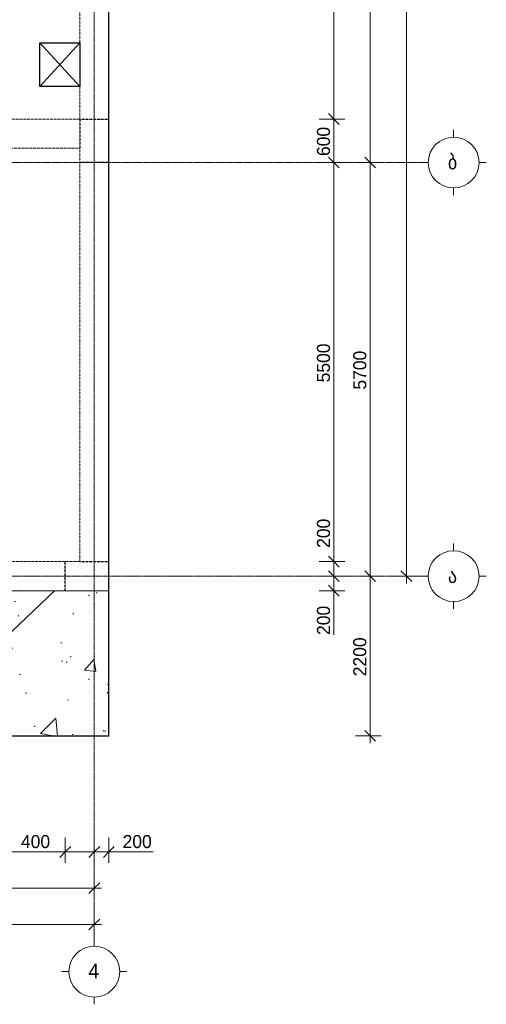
# Model space of a CAD drawing. Header units: millimetres. Extents: x -21500 to 4800, y -5900 to 33113.
# Tile 5 of 8: x -1627 to 4800, y -5900 to 7669. Entities that reach past the tile are written whole.
import ezdxf

# ---------------------------------------------------------------- set-up
doc = ezdxf.new("R2010")
doc.units = ezdxf.units.MM
for name, pattern in [('StructuralPlan-L01$0$Grid Line', [22.225, 12.7, -3.175, 3.175, -3.175]), ('StructuralPlan-L01$0$Hidden', [7.14375, 4.7625, -2.38125]), ('StructuralPlan-L01$0$Hidden 1_5', [2.2, 1.5, -0.7])]:
    doc.linetypes.add(name, pattern=pattern)
for name, color, linetype, lineweight in [('S - HATCH', 252, 'Continuous', 5), ('S - LINE', 7, 'Continuous', 20), ('StructuralPlan-L01$0$A-010-D_DIM', 7, 'Continuous', 5), ('StructuralPlan-L01$0$A-010-D_DIM-100', 7, 'Continuous', 5), ('StructuralPlan-L01$0$A-230-M_FLOOR', 7, 'Continuous', 30), ('StructuralPlan-L01$0$A-230-MH_FLOOR', 7, 'StructuralPlan-L01$0$Hidden', 15), ('StructuralPlan-L01$0$S-280-M_STRUCT_FRAME 4', 7, 'StructuralPlan-L01$0$Hidden 1_5', 5), ('StructuralPlan-L01$0$S-280-MH_COLUMN hid lin', 7, 'StructuralPlan-L01$0$Hidden 1_5', 30), ('StructuralPlan-L01$0$Z-030-M_GRID', 7, 'Continuous', 5), ('StructuralPlan-L01$0$Z-033_T_GRIDREF', 7, 'Continuous', 5)]:
    doc.layers.add(name, color=color, linetype=linetype, lineweight=lineweight)
doc.styles.add('StructuralPlan-L01$0$Cubicon', font='Cubicon.ttf', dxfattribs={"height": 200})
doc.styles.add('StructuralPlan-L01$0$Cubicon_1', font='Cubicon.ttf', dxfattribs={"height": 200})
doc.styles.add('StructuralPlan-L01$0$Cubicon_2', font='Cubicon.ttf', dxfattribs={"height": 180})
doc.dimstyles.new('StructuralPlan-L01$0$CUB_DIM_1_8', dxfattribs={"dimscale": 304.8, "dimtxt": 181.601257, "dimasz": 0.492126, "dimexe": 0.492126, "dimexo": 0.0625, "dimgap": 0, "dimtad": 1, "dimdec": 0, "dimzin": 0, "dimdsep": 46, "dimtxsty": 'StructuralPlan-L01$0$Cubicon_2', "dimblk1": 'StructuralPlan-L01$0$_Oblique', "dimblk2": 'StructuralPlan-L01$0$_Oblique', "dimsah": 1, "dimcen": 0.09, "dimdle": 0.328084, "dimazin": 0, "dimtfac": 1, "dimtdec": 4, "dimtix": 1, "dimtmove": 0, "dimatfit": 3, "dimfxl": 0.656168, "dimfxlon": 1, "dimtvp": 1, "dimtolj": 1, "dimtzin": 0, "dimarcsym": 2})
doc.dimstyles.new('StructuralPlan-L01$0$CUB_DIM_1_8_1', dxfattribs={"dimscale": 304.8, "dimtxt": 181.601257, "dimasz": 0.492126, "dimexe": 0.492126, "dimexo": 0.0625, "dimgap": 0, "dimtad": 1, "dimdec": 0, "dimzin": 0, "dimdsep": 46, "dimtxsty": 'StructuralPlan-L01$0$Cubicon_2', "dimblk1": 'StructuralPlan-L01$0$_Oblique', "dimblk2": 'StructuralPlan-L01$0$_Oblique', "dimsah": 1, "dimcen": 0.09, "dimdle": 0.328084, "dimazin": 0, "dimtfac": 1, "dimtdec": 4, "dimtix": 1, "dimtmove": 1, "dimatfit": 3, "dimfxl": 0.656168, "dimfxlon": 1, "dimtvp": 1, "dimtolj": 1, "dimtzin": 0, "dimarcsym": 2})

# ---------------------------------------------------------------- blocks, each defined once
blk = doc.blocks.new('StructuralPlan-L01$0$Grid - 00_CUB_ღერძის თავი-752507-L08')
at = {"layer": 'StructuralPlan-L01$0$Z-033_T_GRIDREF'}
for p, q in [((0, 3.5), (0, 4.5)), ((-3.5, 0), (-4.5, 0)), ((3.5, 0), (4.5, 0)), ((0, -3.5), (0, -4.5))]:
    blk.add_line(p, q, dxfattribs=at)
blk.add_circle((0, 0), 3.5, dxfattribs=at)
blk = doc.blocks.new('StructuralPlan-L01$0$DIMBLOCK1-L08')
at = {"layer": 'StructuralPlan-L01$0$A-010-D_DIM-100', "transparency": 16777216}
for p, q in [((-16100, -4800), (-16100, -4600)), ((-600, -4800), (-600, -4600)), ((-16100, -4800), (-16025, -4725)), ((-600, -4800), (-525, -4725)), ((-16200, -4800), (-500, -4800)), ((-16100, -4800), (-16175, -4875)), ((-16100, -4800), (-16100, -4950)), ((-600, -4800), (-675, -4875)), ((-600, -4800), (-600, -4950))]:
    blk.add_line(p, q, dxfattribs=at)
at = {"layer": 'StructuralPlan-L01$0$A-010-D_DIM-100', "color": 0, "transparency": 16777216, "insert": (-8699, -4567), "char_height": 180, "width": 838.16, "attachment_point": 1, "line_spacing_factor": 0.931288, "style": 'StructuralPlan-L01$0$Cubicon_2'}
blk.add_mtext('15500', dxfattribs=at)
blk = doc.blocks.new('StructuralPlan-L01$0$_Oblique')
at = {"color": 0, "linetype": 'ByBlock', "lineweight": -2}
blk.add_line((-0.5, -0.5), (0.5, 0.5), dxfattribs=at)
blk = doc.blocks.new('StructuralPlan-L01$0$DIMBLOCK4-L08')
at = {"layer": 'StructuralPlan-L01$0$A-010-D_DIM-100', "transparency": 16777216}
for p, q in [((-6650, -4300), (-6650, -4100)), ((-600, -4300), (-600, -4100)), ((-6650, -4300), (-6725, -4375)), ((-6650, -4300), (-6575, -4225)), ((-6650, -4300), (-500, -4300)), ((-6650, -4300), (-6650, -4450)), ((-600, -4300), (-675, -4375)), ((-600, -4300), (-525, -4225)), ((-600, -4300), (-600, -4450))]:
    blk.add_line(p, q, dxfattribs=at)
at = {"layer": 'StructuralPlan-L01$0$A-010-D_DIM-100', "color": 0, "transparency": 16777216, "insert": (-3904, -4067), "char_height": 180, "width": 670.53, "attachment_point": 1, "line_spacing_factor": 0.931288, "style": 'StructuralPlan-L01$0$Cubicon_2'}
blk.add_mtext('6050', dxfattribs=at)
blk = doc.blocks.new('StructuralPlan-L01$0$DIMBLOCK13-L08')
at = {"layer": 'StructuralPlan-L01$0$A-010-D_DIM-100', "transparency": 16777216}
for p, q in [((-6250, -3800), (-6250, -3600)), ((-1000, -3800), (-1000, -3600)), ((-6250, -3800), (-6175, -3725)), ((-1000, -3800), (-925, -3725)), ((-6250, -3800), (-6325, -3875)), ((-6250, -3800), (-1000, -3800)), ((-6250, -3800), (-6250, -3950)), ((-1000, -3800), (-1075, -3875)), ((-1000, -3800), (-1000, -3950))]:
    blk.add_line(p, q, dxfattribs=at)
at = {"layer": 'StructuralPlan-L01$0$A-010-D_DIM-100', "color": 0, "transparency": 16777216, "insert": (-3904, -3567), "char_height": 180, "width": 670.53, "attachment_point": 1, "line_spacing_factor": 0.931288, "style": 'StructuralPlan-L01$0$Cubicon_2'}
blk.add_mtext('5250', dxfattribs=at)
blk = doc.blocks.new('StructuralPlan-L01$0$DIMBLOCK14-L08')
at = {"layer": 'StructuralPlan-L01$0$A-010-D_DIM-100', "transparency": 16777216}
for p, q in [((-1000, -3800), (-1000, -3600)), ((-600, -3800), (-600, -3600)), ((-1000, -3800), (-925, -3725)), ((-600, -3800), (-525, -3725)), ((-1610, -3800), (-1090, -3800)), ((-1090, -3800), (-800, -3800)), ((-1000, -3800), (-1075, -3875)), ((-1000, -3800), (-600, -3800)), ((-1000, -3800), (-1000, -3950)), ((-600, -3800), (-675, -3875)), ((-600, -3800), (-600, -3950))]:
    blk.add_line(p, q, dxfattribs=at)
at = {"layer": 'StructuralPlan-L01$0$A-010-D_DIM-100', "color": 0, "transparency": 16777216, "insert": (-1610, -3567), "char_height": 180, "width": 502.9, "attachment_point": 1, "line_spacing_factor": 0.931288, "style": 'StructuralPlan-L01$0$Cubicon_2'}
blk.add_mtext('400', dxfattribs=at)
blk = doc.blocks.new('StructuralPlan-L01$0$DIMBLOCK15-L08')
at = {"layer": 'StructuralPlan-L01$0$A-010-D_DIM-100', "transparency": 16777216}
for p, q in [((-600, -3800), (-600, -3600)), ((-400, -3800), (-400, -3600)), ((-600, -3800), (-525, -3725)), ((-400, -3800), (-325, -3725)), ((-600, -3800), (-675, -3875)), ((-600, -3800), (-300, -3800)), ((-600, -3800), (-600, -3950)), ((-310, -3800), (-500, -3800)), ((-400, -3800), (-475, -3875)), ((-400, -3800), (-400, -3950)), ((210, -3800), (-310, -3800))]:
    blk.add_line(p, q, dxfattribs=at)
at = {"layer": 'StructuralPlan-L01$0$A-010-D_DIM-100', "color": 0, "transparency": 16777216, "insert": (-210, -3567), "char_height": 180, "width": 502.9, "attachment_point": 1, "line_spacing_factor": 0.931288, "style": 'StructuralPlan-L01$0$Cubicon_2'}
blk.add_mtext('200', dxfattribs=at)
blk = doc.blocks.new('StructuralPlan-L01$0$DIMBLOCK45-L08')
at = {"layer": 'StructuralPlan-L01$0$A-010-D_DIM-100', "transparency": 16777216}
for p, q in [((3700, 17400), (3500, 17400)), ((3700, 17400), (3625, 17475)), ((3700, -100), (3700, 17500)), ((3700, 17400), (3775, 17325)), ((3700, 17400), (3850, 17400)), ((3700, 0), (3625, 75)), ((3700, 0), (3500, 0)), ((3700, 0), (3775, -75)), ((3700, 0), (3850, 0))]:
    blk.add_line(p, q, dxfattribs=at)
at = {"layer": 'StructuralPlan-L01$0$A-010-D_DIM-100', "color": 0, "transparency": 16777216, "insert": (3467, 8351), "char_height": 180, "width": 838.16, "attachment_point": 1, "rotation": 90, "line_spacing_factor": 0.931288, "style": 'StructuralPlan-L01$0$Cubicon_2'}
blk.add_mtext('17400', dxfattribs=at)
blk = doc.blocks.new('StructuralPlan-L01$0$DIMBLOCK46-L08')
at = {"layer": 'StructuralPlan-L01$0$A-010-D_DIM-100', "transparency": 16777216}
for p, q in [((3200, 5700), (3000, 5700)), ((3200, 5700), (3125, 5775)), ((3200, -100), (3200, 5700)), ((3200, 5700), (3275, 5625)), ((3200, 5700), (3350, 5700)), ((3200, 0), (3125, 75)), ((3200, 0), (3000, 0)), ((3200, 0), (3275, -75)), ((3200, 0), (3350, 0))]:
    blk.add_line(p, q, dxfattribs=at)
at = {"layer": 'StructuralPlan-L01$0$A-010-D_DIM-100', "color": 0, "transparency": 16777216, "insert": (2967, 2571), "char_height": 180, "width": 670.53, "attachment_point": 1, "rotation": 90, "line_spacing_factor": 0.931288, "style": 'StructuralPlan-L01$0$Cubicon_2'}
blk.add_mtext('5700', dxfattribs=at)
blk = doc.blocks.new('StructuralPlan-L01$0$DIMBLOCK47-L08')
at = {"layer": 'StructuralPlan-L01$0$A-010-D_DIM-100', "transparency": 16777216}
for p, q in [((3200, 11700), (3000, 11700)), ((3200, 11700), (3125, 11775)), ((3200, 5700), (3200, 11700)), ((3200, 11700), (3275, 11625)), ((3200, 11700), (3350, 11700)), ((3200, 5700), (3000, 5700)), ((3200, 5700), (3125, 5775)), ((3200, 5700), (3275, 5625)), ((3200, 5700), (3350, 5700))]:
    blk.add_line(p, q, dxfattribs=at)
at = {"layer": 'StructuralPlan-L01$0$A-010-D_DIM-100', "color": 0, "transparency": 16777216, "insert": (2967, 8421), "char_height": 180, "width": 670.53, "attachment_point": 1, "rotation": 90, "line_spacing_factor": 0.931288, "style": 'StructuralPlan-L01$0$Cubicon_2'}
blk.add_mtext('6000', dxfattribs=at)
blk = doc.blocks.new('StructuralPlan-L01$0$DIMBLOCK49-L08')
at = {"layer": 'StructuralPlan-L01$0$A-010-D_DIM-100', "transparency": 16777216}
for p, q in [((2700, 0), (2625, 75)), ((2700, 0), (2500, 0)), ((2700, -200), (2625, -125)), ((2700, -300), (2700, 0)), ((2700, 0), (2775, -75)), ((2700, 0), (2850, 0)), ((2700, -290), (2700, -100)), ((2700, -200), (2500, -200)), ((2700, -200), (2775, -275)), ((2700, -200), (2850, -200)), ((2700, -810), (2700, -290))]:
    blk.add_line(p, q, dxfattribs=at)
at = {"layer": 'StructuralPlan-L01$0$A-010-D_DIM-100', "color": 0, "transparency": 16777216, "insert": (2467, -810), "char_height": 180, "width": 502.9, "attachment_point": 1, "rotation": 90, "line_spacing_factor": 0.931288, "style": 'StructuralPlan-L01$0$Cubicon_2'}
blk.add_mtext('200', dxfattribs=at)
blk = doc.blocks.new('StructuralPlan-L01$0$DIMBLOCK50-L08')
at = {"layer": 'StructuralPlan-L01$0$A-010-D_DIM-100', "transparency": 16777216}
for p, q in [((2700, 810), (2700, 290)), ((2700, 200), (2625, 275)), ((2700, 290), (2700, 100)), ((2700, 200), (2500, 200)), ((2700, 0), (2700, 200)), ((2700, 200), (2775, 125)), ((2700, 200), (2850, 200)), ((2700, 0), (2625, 75)), ((2700, 0), (2500, 0)), ((2700, 0), (2775, -75)), ((2700, 0), (2850, 0))]:
    blk.add_line(p, q, dxfattribs=at)
at = {"layer": 'StructuralPlan-L01$0$A-010-D_DIM-100', "color": 0, "transparency": 16777216, "insert": (2467, 390), "char_height": 180, "width": 502.9, "attachment_point": 1, "rotation": 90, "line_spacing_factor": 0.931288, "style": 'StructuralPlan-L01$0$Cubicon_2'}
blk.add_mtext('200', dxfattribs=at)
blk = doc.blocks.new('StructuralPlan-L01$0$DIMBLOCK51-L08')
at = {"layer": 'StructuralPlan-L01$0$A-010-D_DIM-100', "transparency": 16777216}
for p, q in [((2700, 5700), (2500, 5700)), ((2700, 5700), (2625, 5775)), ((2700, 200), (2700, 5700)), ((2700, 5700), (2775, 5625)), ((2700, 5700), (2850, 5700)), ((2700, 200), (2625, 275)), ((2700, 200), (2500, 200)), ((2700, 200), (2775, 125)), ((2700, 200), (2850, 200))]:
    blk.add_line(p, q, dxfattribs=at)
at = {"layer": 'StructuralPlan-L01$0$A-010-D_DIM-100', "color": 0, "transparency": 16777216, "insert": (2467, 2671), "char_height": 180, "width": 670.53, "attachment_point": 1, "rotation": 90, "line_spacing_factor": 0.931288, "style": 'StructuralPlan-L01$0$Cubicon_2'}
blk.add_mtext('5500', dxfattribs=at)
blk = doc.blocks.new('StructuralPlan-L01$0$DIMBLOCK52-L08')
at = {"layer": 'StructuralPlan-L01$0$A-010-D_DIM-100', "transparency": 16777216}
for p, q in [((2700, 6300), (2500, 6300)), ((2700, 6300), (2625, 6375)), ((2700, 5700), (2700, 6300)), ((2700, 6300), (2775, 6225)), ((2700, 6300), (2850, 6300)), ((2700, 5700), (2500, 5700)), ((2700, 5700), (2625, 5775)), ((2700, 5700), (2775, 5625)), ((2700, 5700), (2850, 5700))]:
    blk.add_line(p, q, dxfattribs=at)
at = {"layer": 'StructuralPlan-L01$0$A-010-D_DIM-100', "color": 0, "transparency": 16777216, "insert": (2467, 5790), "char_height": 180, "width": 502.9, "attachment_point": 1, "rotation": 90, "line_spacing_factor": 0.931288, "style": 'StructuralPlan-L01$0$Cubicon_2'}
blk.add_mtext('600', dxfattribs=at)
blk = doc.blocks.new('StructuralPlan-L01$0$DIMBLOCK53-L08')
at = {"layer": 'StructuralPlan-L01$0$A-010-D_DIM-100', "transparency": 16777216}
for p, q in [((2700, 11300), (2500, 11300)), ((2700, 11300), (2625, 11375)), ((2700, 6300), (2700, 11300)), ((2700, 11300), (2775, 11225)), ((2700, 11300), (2850, 11300)), ((2700, 6300), (2500, 6300)), ((2700, 6300), (2625, 6375)), ((2700, 6300), (2775, 6225)), ((2700, 6300), (2850, 6300))]:
    blk.add_line(p, q, dxfattribs=at)
at = {"layer": 'StructuralPlan-L01$0$A-010-D_DIM-100', "color": 0, "transparency": 16777216, "insert": (2467, 8521), "char_height": 180, "width": 670.53, "attachment_point": 1, "rotation": 90, "line_spacing_factor": 0.931288, "style": 'StructuralPlan-L01$0$Cubicon_2'}
blk.add_mtext('5000', dxfattribs=at)
blk = doc.blocks.new('StructuralPlan-L01$0$DIMBLOCK84-L08')
at = {"layer": 'StructuralPlan-L01$0$A-010-D_DIM-100', "transparency": 16777216}
for p, q in [((3200, 0), (3125, 75)), ((3200, -2300), (3200, 100)), ((3200, 0), (3000, 0)), ((3200, 0), (3275, -75)), ((3200, 0), (3350, 0)), ((3200, -2200), (3125, -2125)), ((3200, -2200), (3000, -2200)), ((3200, -2200), (3275, -2275)), ((3200, -2200), (3350, -2200))]:
    blk.add_line(p, q, dxfattribs=at)
at = {"layer": 'StructuralPlan-L01$0$A-010-D_DIM-100', "color": 0, "transparency": 16777216, "insert": (2967, -1379), "char_height": 180, "width": 670.53, "attachment_point": 1, "rotation": 90, "line_spacing_factor": 0.931288, "style": 'StructuralPlan-L01$0$Cubicon_2'}
blk.add_mtext('2200', dxfattribs=at)
blk = doc.blocks.new('A$C48b6c5dc')
at = {"layer": 'S - HATCH', "lineweight": 0, "transparency": 33554684}
h = blk.add_hatch(dxfattribs=at)
h.set_pattern_fill('FP_7', color=256, scale=3.567164, angle=-135, style=0, pattern_type=2)
h.set_pattern_definition([(43.548, (-111060.8, -88068.5), (-1382.423, 1454.328), []), (48.548, (-111060.8, -88068.5), (1914.067, -216.457), [200.653, -2207.183]), (353.548, (-111060.8, -88068.5), (-320.1, 2021.156), [160.522, -1765.746]), (99, (-110901.3, -88086.5), (1593.953, 1804.714), [170.528, -1875.818]), (44.733, (-111047.3, -87533.6), (2843.137, -514.994), [300.98, -3310.774]), (95.184, (-110810.4, -87576.5), (2565.79, 2541.947), [255.794, -2813.726]), (349.733, (-111047.3, -87533.6), (2565.77, 2541.965), [240.784, -2648.62]), (19.548, (-110783.2, -87674.1), (1569.14, -1117.276), [200.653, -2207.183]), (324.548, (-110783.2, -87674.1), (699.908, 1922.927), [160.522, -1765.746]), (70, (-110652.5, -87767.2), (2269.045, 805.675), [170.528, -1875.818]), (36.048, (-111060.84, -88068.5), (36.7263, 593.0033), [14.95, -1147.9456, 14.95, -1180.05, -1181.623]), (36.048, (-111060.84, -88068.5), (36.7263, 593.0033), [-2357.8956, 14.95, -1166.673]), (6.048, (-111060.84, -88068.5), (486.881, 691.3504), [14.95, -666.3784, 14.95, -1121.192, -450.3545]), (6.048, (-111060.84, -88068.5), (486.881, 691.3504), [-1817.47, 14.95, -435.4045]), (326.048, (-111458.45, -88058.43), (950.791, -64.3417), [14.95, -430.9455, 14.95, -1376.244, -1846.0075]), (326.048, (-111458.45, -88058.43), (950.791, -64.3417), [-1837.0896, 14.95, -1831.0575]), (316.048, (-111636.75, -88053.9), (1044.3507, 152.131), [14.95, -564.714, 14.95, -908.9456, -1310.933]), (316.048, (-111636.75, -88053.9), (1044.3507, 152.131), [-1503.56, 14.95, -1295.983])])
h.paths.add_polyline_path([(-400, -2200), (-400, -200), (-6850, -200), (-6850, -2200)])
blk = doc.blocks.new('StructuralPlan-L01')
at = {"lineweight": 30}
for p, q in [((-1350, 7350), (-800, 6750)), ((-1350, 6750), (-800, 7350))]:
    blk.add_line(p, q, dxfattribs=at)
at = {"layer": 'StructuralPlan-L01$0$A-230-M_FLOOR'}
for p, q in [((-400, -2200), (-400, 17600)), ((-1350, 6750), (-1350, 7350)), ((-1350, 7350), (-800, 7350)), ((-800, 7350), (-800, 6750)), ((-800, 6750), (-1350, 6750)), ((-6850, -2200), (-400, -2200))]:
    blk.add_line(p, q, dxfattribs=at)
at = {"layer": 'StructuralPlan-L01$0$A-230-MH_FLOOR'}
blk.add_line((-6450, -200), (-400, -200), dxfattribs=at)
at = {"layer": 'StructuralPlan-L01$0$S-280-M_STRUCT_FRAME 4'}
for p, q in [((-800, 7350), (-800, 10500)), ((-800, 6300), (-800, 6750)), ((-5150, 6300), (-800, 6300)), ((-800, 5900), (-6450, 5900)), ((-800, 200), (-800, 5900)), ((-6450, 200), (-800, 200))]:
    blk.add_line(p, q, dxfattribs=at)
at = {"layer": 'StructuralPlan-L01$0$S-280-MH_COLUMN hid lin'}
for p, q in [((-800, 6300), (-400, 6300)), ((-800, 6300), (-800, 5900)), ((-400, 5700), (-800, 5700)), ((-1000, -200), (-1000, 200)), ((-800, 200), (-400, 200))]:
    blk.add_line(p, q, dxfattribs=at)
at = {"layer": 'StructuralPlan-L01$0$Z-030-M_GRID', "linetype": 'StructuralPlan-L01$0$Grid Line'}
for p, q in [((-600, 22400), (-600, -5000)), ((3900, 5700), (-20600, 5700)), ((3900, 0), (-20600, 0))]:
    blk.add_line(p, q, dxfattribs=at)
at = {"layer": 'StructuralPlan-L01$0$Z-033_T_GRIDREF', "xscale": 99.99999999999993, "yscale": 99.99999999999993, "zscale": 99.99999999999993}
for p, rotation in [((4350, 5700), 89.99999999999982), ((4350, 0), 89.99999999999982), ((-600, -5450), 180)]:
    blk.add_blockref('StructuralPlan-L01$0$Grid - 00_CUB_ღერძის თავი-752507-L08', p, dxfattribs=dict(at, rotation=rotation))
at = {"layer": 'StructuralPlan-L01$0$Z-033_T_GRIDREF', "char_height": 200, "width": 192.405, "attachment_point": 1}
for s, insert, style in [('\\fCubicon|b0|i0|c254|p2|;ბ', (4270.1, 5807.1), 'StructuralPlan-L01$0$Cubicon'), ('\\fCubicon|b0|i0|c254|p2|;ა', (4270.1, 107.1), 'StructuralPlan-L01$0$Cubicon'), ('\\fCubicon|b0|i0|c204|p2|;4', (-682.4, -5340.2), 'StructuralPlan-L01$0$Cubicon_1')]:
    blk.add_mtext(s, dxfattribs=dict(at, insert=insert, style=style))
at = {"layer": 'StructuralPlan-L01$0$A-010-D_DIM'}
for base, p1, p2, override, picture, middle in [((3700, 17400), (3500, 0), (3500, 17400), {"dimpost": '<>', "dimfxl": 17399.999996}, 'StructuralPlan-L01$0$DIMBLOCK45-L08', (3608.2, 8700)), ((3200, 11700), (3000, 5700), (3000, 11700), {"dimpost": '<>', "dimfxl": 6000}, 'StructuralPlan-L01$0$DIMBLOCK47-L08', (3108.2, 8700)), ((2700, 11300), (2500, 6300), (2500, 11300), {"dimpost": '<>', "dimfxl": 5000}, 'StructuralPlan-L01$0$DIMBLOCK53-L08', (2608.2, 8800)), ((2700, 6300), (2500, 5700), (2500, 6300), {"dimpost": '<>', "dimfxl": 600}, 'StructuralPlan-L01$0$DIMBLOCK52-L08', (2608.2, 6000)), ((2700, 5700), (2500, 200), (2500, 5700), {"dimpost": '<>', "dimfxl": 5500.000079}, 'StructuralPlan-L01$0$DIMBLOCK51-L08', (2608.2, 2950)), ((3200, 5700), (3000, 0), (3000, 5700), {"dimpost": '<>', "dimfxl": 5700.000079}, 'StructuralPlan-L01$0$DIMBLOCK46-L08', (3108.2, 2850)), ((3200, 0), (3000, -2200), (3000, 0), {"dimpost": '<>', "dimfxl": 2200}, 'StructuralPlan-L01$0$DIMBLOCK84-L08', (3108.2, -1100))]:
    dim = blk.add_linear_dim(base=base, p1=p1, p2=p2, angle=90, dimstyle='StructuralPlan-L01$0$CUB_DIM_1_8', override=override, dxfattribs=at)
    dim.commit()
    dim.dimension.update_dxf_attribs({"geometry": picture, "text_midpoint": middle})
for base, p1, p2, picture, middle in [((2700, 200), (2500, 0), (2500, 200), 'StructuralPlan-L01$0$DIMBLOCK50-L08', (2586.9, 641.9)), ((2700, 0), (2500, -200), (2500, 0), 'StructuralPlan-L01$0$DIMBLOCK49-L08', (2586.9, -558.1))]:
    dim = blk.add_linear_dim(base=base, p1=p1, p2=p2, angle=90, dimstyle='StructuralPlan-L01$0$CUB_DIM_1_8_1', override={"dimpost": '<>', "dimfxl": 200}, dxfattribs=at)
    dim.commit()
    dim.dimension.update_dxf_attribs({"geometry": picture, "text_midpoint": middle, "dimtype": 128, "text_rotation": 90})
for base, p1, p2, override, picture, middle in [((-1000, -3800), (-6250, -3600), (-1000, -3600), {"dimpost": '<>', "dimfxl": 5250}, 'StructuralPlan-L01$0$DIMBLOCK13-L08', (-3625, -3708.2)), ((-600, -4300), (-6650, -4100), (-600, -4100), {"dimpost": '<>', "dimfxl": 6050}, 'StructuralPlan-L01$0$DIMBLOCK4-L08', (-3625, -4208.2)), ((-600, -4800), (-16100, -4600), (-600, -4600), {"dimpost": '<>', "dimfxl": 15500}, 'StructuralPlan-L01$0$DIMBLOCK1-L08', (-8350, -4708.2))]:
    dim = blk.add_linear_dim(base=base, p1=p1, p2=p2, dimstyle='StructuralPlan-L01$0$CUB_DIM_1_8', override=override, dxfattribs=at)
    dim.commit()
    dim.dimension.update_dxf_attribs({"geometry": picture, "text_midpoint": middle})
for base, p1, p2, override, picture, middle in [((-600, -3800), (-1000, -3600), (-600, -3600), {"dimpost": '<>', "dimfxl": 400}, 'StructuralPlan-L01$0$DIMBLOCK14-L08', (-1358.1, -3686.9)), ((-400, -3800), (-600, -3600), (-400, -3600), {"dimpost": '<>', "dimfxl": 200}, 'StructuralPlan-L01$0$DIMBLOCK15-L08', (41.9, -3686.9))]:
    dim = blk.add_linear_dim(base=base, p1=p1, p2=p2, dimstyle='StructuralPlan-L01$0$CUB_DIM_1_8_1', override=override, dxfattribs=at)
    dim.commit()
    dim.dimension.update_dxf_attribs({"geometry": picture, "text_midpoint": middle, "dimtype": 128})

msp = doc.modelspace()

# ---------------------------------------------------------------- block references
at = {"layer": 'S - HATCH', "lineweight": 0}
msp.add_blockref('A$C48b6c5dc', (0, 0), dxfattribs=at)
at = {"layer": 'S - LINE'}
msp.add_blockref('StructuralPlan-L01', (0, 0), dxfattribs=at)

doc.saveas('drawing.dxf')
